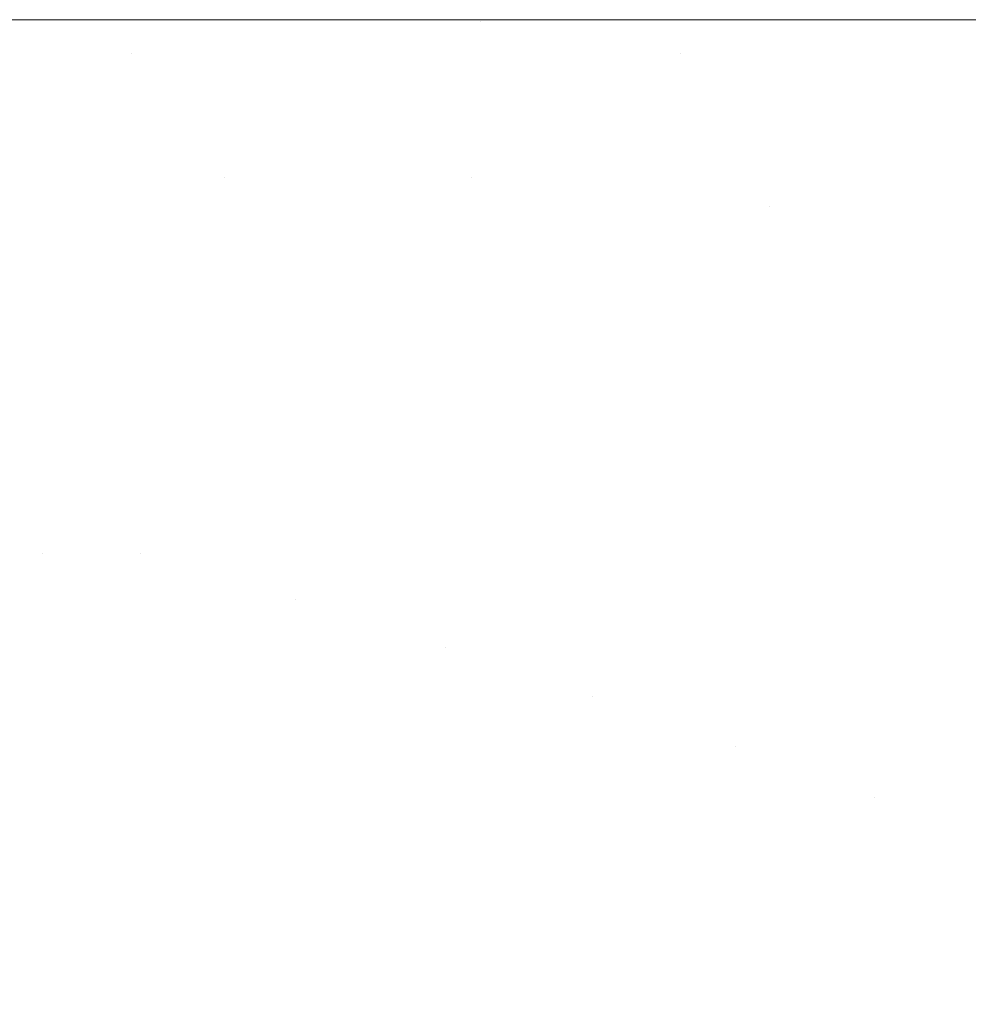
# Model space of a CAD drawing. Header units: centimetres. Extents: x -35.1 to 36.2, y 4.2 to 6.
# Tile 191 of 256: x -11.1457 to -11.1111, y 5.9642 to 6.0001. Entities that reach past the tile are written whole.
import ezdxf

# ---------------------------------------------------------------- set-up
doc = ezdxf.new("R2010")
doc.units = ezdxf.units.CM
doc.header["$LTSCALE"] = 2.54
doc.layers.add('Lucido design-1', color=7, linetype='Continuous')

# ---------------------------------------------------------------- blocks, each defined once
blk = doc.blocks.new('Gruppo-4-1')
at = {"color": 7, "linetype": 'Continuous', "lineweight": 9}
for points, invisible_edges in [([(-34.958478, 6.000021, -2312.419046), (-6.545495, 6.000089, -2312.42217), (-20.751986, 6.000089, -2312.42217)], 9), ([(-34.958478, 6.000021, -2312.419046), (36.07398, 6.000021, -2312.419046), (7.660997, 6.000089, -2312.42217), (-6.545495, 6.000089, -2312.42217)], 11), ([(-34.958478, 6.000021, -2312.419046), (-34.958478, 5.999993, -2312.417808), (36.07398, 5.999993, -2312.417808), (36.07398, 6.000021, -2312.419046)], 10), ([(36.07398, 5.999993, -2312.417808), (-34.958478, 5.999993, -2312.417808), (-34.958478, 5.999708, -2312.413454), (36.07398, 5.999708, -2312.413454)], 5), ([(-20.751986, 6.000089, -2312.42217), (-11.116703, 6.000089, -2312.637665), (-11.128906, 6.000089, -2312.641752)], 9), ([(-20.751986, 6.000089, -2312.42217), (-11.104026, 6.000089, -2312.63398), (-11.116703, 6.000089, -2312.637665)], 9), ([(-11.128906, 6.000089, -2312.641752), (-11.140605, 6.000089, -2312.646202), (-20.751986, 6.000089, -2312.42217)], 10), ([(-11.140605, 6.000089, -2312.646202), (-11.151778, 6.000089, -2312.650977), (-20.751986, 6.000089, -2312.42217)], 10), ([(-20.751986, 6.000089, -2312.42217), (-11.090912, 6.000089, -2312.630736), (-11.104026, 6.000089, -2312.63398)], 9), ([(-20.751986, 6.000089, -2312.42217), (-11.077409, 6.000089, -2312.627969), (-11.090912, 6.000089, -2312.630736)], 9), ([(-20.751986, 6.000089, -2312.42217), (-11.06357, 6.000089, -2312.625711), (-11.077409, 6.000089, -2312.627969)], 9), ([(-20.751986, 6.000089, -2312.42217), (-11.049459, 6.000089, -2312.62399), (-11.06357, 6.000089, -2312.625711)], 9), ([(-20.751986, 6.000089, -2312.42217), (-11.035145, 6.000089, -2312.622829), (-11.048963, 6.000089, -2312.62395)], 9), ([(-11.048963, 6.000089, -2312.62395), (-11.049459, 6.000089, -2312.62399), (-20.751986, 6.000089, -2312.42217)], 10), ([(-11.01345, 6.000089, -2312.62217), (-11.0207, 6.000089, -2312.622243), (-20.751986, 6.000089, -2312.42217), (-6.545495, 6.000089, -2312.42217)], 10), ([(-11.0207, 6.000089, -2312.622243), (-11.035145, 6.000089, -2312.622829), (-20.751986, 6.000089, -2312.42217)], 10), ([(-11.151778, 6.000089, -2312.650977), (-11.140605, 6.000089, -2312.646202), (-11.128856, 6.00004, -2312.645203), (-11.171467, 6.00004, -2312.664669)], 14), ([(-11.128856, 6.00004, -2312.645203), (-11.127027, 5.999894, -2312.648007), (-11.168964, 5.999894, -2312.667165), (-11.171467, 6.00004, -2312.664669)], 15), ([(-11.166467, 5.99965, -2312.669654), (-11.168964, 5.999894, -2312.667165), (-11.127027, 5.999894, -2312.648007), (-11.125204, 5.99965, -2312.650803)], 15), ([(-11.140605, 6.000089, -2312.646202), (-11.128906, 6.000089, -2312.641752), (-11.128856, 6.00004, -2312.645203)], 10), ([(-11.128856, 6.00004, -2312.645203), (-11.128906, 6.000089, -2312.641752), (-11.116703, 6.000089, -2312.637665)], 9), ([(-11.087191, 6.00004, -2312.633169), (-11.128856, 6.00004, -2312.645203), (-11.116703, 6.000089, -2312.637665), (-11.104026, 6.000089, -2312.63398)], 11), ([(-11.087191, 6.00004, -2312.633169), (-11.086023, 5.999894, -2312.636164), (-11.127027, 5.999894, -2312.648007), (-11.128856, 6.00004, -2312.645203)], 15), ([(-11.125204, 5.99965, -2312.650803), (-11.127027, 5.999894, -2312.648007), (-11.086023, 5.999894, -2312.636164), (-11.084858, 5.99965, -2312.63915)], 15), ([(36.07398, 5.999708, -2312.413454), (-34.958478, 5.999708, -2312.413454), (-34.958478, 5.999233, -2312.409117), (36.07398, 5.999233, -2312.409117)], 5), ([(-11.125204, 5.99965, -2312.650803), (-11.123388, 5.99931, -2312.653587), (-11.163981, 5.99931, -2312.672131), (-11.166467, 5.99965, -2312.669654)], 15), ([(-11.084858, 5.99965, -2312.63915), (-11.083698, 5.99931, -2312.642123), (-11.123388, 5.99931, -2312.653587), (-11.125204, 5.99965, -2312.650803)], 15), ([(36.07398, 5.999233, -2312.409117), (-34.958478, 5.999233, -2312.409117), (-34.958478, 5.998569, -2312.404805), (36.07398, 5.998569, -2312.404805)], 5), ([(-11.163981, 5.99931, -2312.672131), (-11.123388, 5.99931, -2312.653587), (-11.141593, 5.998875, -2312.664522)], 11), ([(-11.141593, 5.998875, -2312.664522), (-11.16151, 5.998875, -2312.674594), (-11.163981, 5.99931, -2312.672131)], 11), ([(-11.123388, 5.99931, -2312.653587), (-11.121584, 5.998875, -2312.656354), (-11.141593, 5.998875, -2312.664522)], 11), ([(-11.121584, 5.998875, -2312.656354), (-11.123388, 5.99931, -2312.653587), (-11.083698, 5.99931, -2312.642123), (-11.082545, 5.998875, -2312.645079)], 15), ([(-11.13947, 5.998346, -2312.667134), (-11.159057, 5.998346, -2312.677039), (-11.16151, 5.998875, -2312.674594), (-11.141593, 5.998875, -2312.664522)], 15), ([(-11.141593, 5.998875, -2312.664522), (-11.121584, 5.998875, -2312.656354), (-11.119792, 5.998346, -2312.659102), (-11.13947, 5.998346, -2312.667134)], 15), ([(-11.121584, 5.998875, -2312.656354), (-11.082545, 5.998875, -2312.645079), (-11.100351, 5.998346, -2312.652787)], 11), ([(-11.100351, 5.998346, -2312.652787), (-11.119792, 5.998346, -2312.659102), (-11.121584, 5.998875, -2312.656354)], 11), ([(36.07398, 5.998569, -2312.404805), (-34.958478, 5.998569, -2312.404805), (-34.958478, 5.997718, -2312.400526), (36.07398, 5.997718, -2312.400526)], 5), ([(-11.137365, 5.997724, -2312.669723), (-11.156625, 5.997724, -2312.679463), (-11.159057, 5.998346, -2312.677039), (-11.13947, 5.998346, -2312.667134)], 15), ([(-11.13947, 5.998346, -2312.667134), (-11.119792, 5.998346, -2312.659102), (-11.118016, 5.997724, -2312.661825), (-11.137365, 5.997724, -2312.669723)], 15), ([(-11.098899, 5.997724, -2312.655616), (-11.118016, 5.997724, -2312.661825), (-11.119792, 5.998346, -2312.659102), (-11.100351, 5.998346, -2312.652787)], 15), ([(36.07398, 5.997718, -2312.400526), (-34.958478, 5.997718, -2312.400526), (-34.958478, 5.996681, -2312.396288), (36.07398, 5.996681, -2312.396288)], 5), ([(-11.135282, 5.997012, -2312.672286), (-11.154218, 5.997012, -2312.681862), (-11.156625, 5.997724, -2312.679463), (-11.137365, 5.997724, -2312.669723)], 15), ([(-11.137365, 5.997724, -2312.669723), (-11.118016, 5.997724, -2312.661825), (-11.116258, 5.997012, -2312.664521), (-11.135282, 5.997012, -2312.672286)], 15), ([(-11.097463, 5.997012, -2312.658416), (-11.116258, 5.997012, -2312.664521), (-11.118016, 5.997724, -2312.661825), (-11.098899, 5.997724, -2312.655616)], 15), ([(-11.151839, 5.99621, -2312.684234), (-11.154218, 5.997012, -2312.681862), (-11.135282, 5.997012, -2312.672286), (-11.133223, 5.99621, -2312.67482)], 15), ([(-11.133223, 5.99621, -2312.67482), (-11.135282, 5.997012, -2312.672286), (-11.116258, 5.997012, -2312.664521), (-11.11452, 5.99621, -2312.667185)], 15), ([(-11.11452, 5.99621, -2312.667185), (-11.116258, 5.997012, -2312.664521), (-11.097463, 5.997012, -2312.658416), (-11.096043, 5.99621, -2312.661183)], 15), ([(36.07398, 5.996681, -2312.396288), (-34.958478, 5.996681, -2312.396288), (-34.958478, 5.99546, -2312.392099), (36.07398, 5.99546, -2312.392099)], 5), ([(-11.133223, 5.99621, -2312.67482), (-11.13119, 5.995322, -2312.67732), (-11.149491, 5.995322, -2312.686574), (-11.151839, 5.99621, -2312.684234)], 15), ([(-11.11452, 5.99621, -2312.667185), (-11.112805, 5.995322, -2312.669815), (-11.13119, 5.995322, -2312.67732), (-11.133223, 5.99621, -2312.67482)], 15), ([(-11.096043, 5.99621, -2312.661183), (-11.094641, 5.995322, -2312.663915), (-11.112805, 5.995322, -2312.669815), (-11.11452, 5.99621, -2312.667185)], 15), ([(36.07398, 5.99546, -2312.392099), (-34.958478, 5.99546, -2312.392099), (-34.958478, 5.994058, -2312.387968), (36.07398, 5.994058, -2312.387968)], 5), ([(-11.149491, 5.995322, -2312.686574), (-11.13119, 5.995322, -2312.67732), (-11.138214, 5.99435, -2312.68411)], 11), ([(-11.138214, 5.99435, -2312.68411), (-11.147176, 5.99435, -2312.688881), (-11.149491, 5.995322, -2312.686574)], 11), ([(-11.13119, 5.995322, -2312.67732), (-11.129187, 5.99435, -2312.679784), (-11.138214, 5.99435, -2312.68411)], 11), ([(-11.129187, 5.99435, -2312.679784), (-11.13119, 5.995322, -2312.67732), (-11.112805, 5.995322, -2312.669815), (-11.111115, 5.99435, -2312.672407)], 15), ([(-11.111115, 5.99435, -2312.672407), (-11.112805, 5.995322, -2312.669815), (-11.094641, 5.995322, -2312.663915), (-11.09326, 5.99435, -2312.666607)], 15), ([(36.07398, 5.994058, -2312.387968), (-34.958478, 5.994058, -2312.387968), (-34.958478, 5.992477, -2312.383902), (36.07398, 5.992477, -2312.383902)], 5), ([(-11.156027, 5.99435, -2312.69411), (-11.147176, 5.99435, -2312.688881), (-11.144899, 5.993296, -2312.691151), (-11.153599, 5.993296, -2312.696291)], 15), ([(-11.136089, 5.993296, -2312.686461), (-11.144899, 5.993296, -2312.691151), (-11.147176, 5.99435, -2312.688881), (-11.138214, 5.99435, -2312.68411)], 15), ([(-11.138214, 5.99435, -2312.68411), (-11.129187, 5.99435, -2312.679784), (-11.127216, 5.993296, -2312.682209), (-11.136089, 5.993296, -2312.686461)], 15), ([(-11.129187, 5.99435, -2312.679784), (-11.111115, 5.99435, -2312.672407), (-11.118324, 5.993296, -2312.67838)], 11), ([(-11.118324, 5.993296, -2312.67838), (-11.127216, 5.993296, -2312.682209), (-11.129187, 5.99435, -2312.679784)], 11), ([(-11.111115, 5.99435, -2312.672407), (-11.109452, 5.993296, -2312.674958), (-11.118324, 5.993296, -2312.67838)], 11), ([(-11.09326, 5.99435, -2312.666607), (-11.091901, 5.993296, -2312.669257), (-11.109452, 5.993296, -2312.674958), (-11.111115, 5.99435, -2312.672407)], 15), ([(-11.153599, 5.993296, -2312.696291), (-11.144899, 5.993296, -2312.691151), (-11.14266, 5.992164, -2312.693382), (-11.151212, 5.992164, -2312.698435)], 15), ([(-11.134, 5.992164, -2312.688772), (-11.14266, 5.992164, -2312.693382), (-11.144899, 5.993296, -2312.691151), (-11.136089, 5.993296, -2312.686461)], 15), ([(-11.136089, 5.993296, -2312.686461), (-11.127216, 5.993296, -2312.682209), (-11.125279, 5.992164, -2312.684592), (-11.134, 5.992164, -2312.688772)], 15), ([(-11.116538, 5.992164, -2312.680829), (-11.125279, 5.992164, -2312.684592), (-11.127216, 5.993296, -2312.682209), (-11.118324, 5.993296, -2312.67838)], 15), ([(-11.118324, 5.993296, -2312.67838), (-11.109452, 5.993296, -2312.674958), (-11.107817, 5.992164, -2312.677465), (-11.116538, 5.992164, -2312.680829)], 15), ([(36.07398, 5.992477, -2312.383902), (-34.958478, 5.992477, -2312.383902), (-34.958478, 5.990719, -2312.379908), (36.07398, 5.990719, -2312.379908)], 5), ([(-11.151212, 5.992164, -2312.698435), (-11.14266, 5.992164, -2312.693382), (-11.140464, 5.990955, -2312.695572), (-11.14887, 5.990955, -2312.700538)], 15), ([(-11.131951, 5.990955, -2312.69104), (-11.140464, 5.990955, -2312.695572), (-11.14266, 5.992164, -2312.693382), (-11.134, 5.992164, -2312.688772)], 15), ([(-11.134, 5.992164, -2312.688772), (-11.125279, 5.992164, -2312.684592), (-11.123378, 5.990955, -2312.686931), (-11.131951, 5.990955, -2312.69104)], 15), ([(-11.114786, 5.990955, -2312.683232), (-11.123378, 5.990955, -2312.686931), (-11.125279, 5.992164, -2312.684592), (-11.116538, 5.992164, -2312.680829)], 15), ([(-11.116538, 5.992164, -2312.680829), (-11.107817, 5.992164, -2312.677465), (-11.106213, 5.990955, -2312.679925), (-11.114786, 5.990955, -2312.683232)], 15), ([(-11.14887, 5.990955, -2312.700538), (-11.140464, 5.990955, -2312.695572), (-11.138311, 5.989674, -2312.697717), (-11.146575, 5.989674, -2312.7026)], 15), ([(-11.129943, 5.989674, -2312.693262), (-11.138311, 5.989674, -2312.697717), (-11.140464, 5.990955, -2312.695572), (-11.131951, 5.990955, -2312.69104)], 15), ([(-11.131951, 5.990955, -2312.69104), (-11.123378, 5.990955, -2312.686931), (-11.121515, 5.989674, -2312.689223), (-11.129943, 5.989674, -2312.693262)], 15), ([(-11.113068, 5.989674, -2312.685587), (-11.121515, 5.989674, -2312.689223), (-11.123378, 5.990955, -2312.686931), (-11.114786, 5.990955, -2312.683232)], 15), ([(-11.114786, 5.990955, -2312.683232), (-11.106213, 5.990955, -2312.679925), (-11.104641, 5.989674, -2312.682336), (-11.113068, 5.989674, -2312.685587)], 15), ([(36.07398, 5.990719, -2312.379908), (-34.958478, 5.990719, -2312.379908), (-34.958478, 5.98879, -2312.375995), (36.07398, 5.98879, -2312.375995)], 5), ([(-11.144329, 5.988324, -2312.704617), (-11.152303, 5.988324, -2312.709846), (-11.154686, 5.989674, -2312.707918), (-11.146575, 5.989674, -2312.7026)], 15), ([(-11.146575, 5.989674, -2312.7026), (-11.138311, 5.989674, -2312.697717), (-11.136204, 5.988324, -2312.699817), (-11.144329, 5.988324, -2312.704617)], 15), ([(-11.127977, 5.988324, -2312.695437), (-11.136204, 5.988324, -2312.699817), (-11.138311, 5.989674, -2312.697717), (-11.129943, 5.989674, -2312.693262)], 15), ([(-11.129943, 5.989674, -2312.693262), (-11.121515, 5.989674, -2312.689223), (-11.119691, 5.988324, -2312.691467), (-11.127977, 5.988324, -2312.695437)], 15), ([(-11.111388, 5.988324, -2312.687891), (-11.119691, 5.988324, -2312.691467), (-11.121515, 5.989674, -2312.689223), (-11.113068, 5.989674, -2312.685587)], 15), ([(-11.113068, 5.989674, -2312.685587), (-11.104641, 5.989674, -2312.682336), (-11.103102, 5.988324, -2312.684695), (-11.111388, 5.988324, -2312.687891)], 15), ([(36.07398, 5.98879, -2312.375995), (-34.958478, 5.98879, -2312.375995), (-34.958478, 5.986691, -2312.37217), (36.07398, 5.986691, -2312.37217)], 5), ([(-11.149975, 5.986907, -2312.71173), (-11.152303, 5.988324, -2312.709846), (-11.144329, 5.988324, -2312.704617), (-11.142134, 5.986907, -2312.706589)], 15), ([(-11.142134, 5.986907, -2312.706589), (-11.144329, 5.988324, -2312.704617), (-11.136204, 5.988324, -2312.699817), (-11.134146, 5.986907, -2312.701869)], 15), ([(-11.134146, 5.986907, -2312.701869), (-11.136204, 5.988324, -2312.699817), (-11.127977, 5.988324, -2312.695437), (-11.126056, 5.986907, -2312.697563)], 15), ([(-11.126056, 5.986907, -2312.697563), (-11.127977, 5.988324, -2312.695437), (-11.119691, 5.988324, -2312.691467), (-11.11791, 5.986907, -2312.693658)], 15), ([(-11.109745, 5.986907, -2312.690143), (-11.11791, 5.986907, -2312.693658), (-11.119691, 5.988324, -2312.691467), (-11.111388, 5.988324, -2312.687891)], 15), ([(-11.111388, 5.988324, -2312.687891), (-11.103102, 5.988324, -2312.684695), (-11.101598, 5.986907, -2312.687), (-11.109745, 5.986907, -2312.690143)], 15), ([(-11.142134, 5.986907, -2312.706589), (-11.139992, 5.985428, -2312.708512), (-11.147702, 5.985428, -2312.713568), (-11.149975, 5.986907, -2312.71173)], 15), ([(-11.134146, 5.986907, -2312.701869), (-11.132137, 5.985428, -2312.703871), (-11.139992, 5.985428, -2312.708512), (-11.142134, 5.986907, -2312.706589)], 15), ([(-11.126056, 5.986907, -2312.697563), (-11.124182, 5.985428, -2312.699637), (-11.132137, 5.985428, -2312.703871), (-11.134146, 5.986907, -2312.701869)], 15), ([(-11.11791, 5.986907, -2312.693658), (-11.116171, 5.985428, -2312.695798), (-11.124182, 5.985428, -2312.699637), (-11.126056, 5.986907, -2312.697563)], 15), ([(-11.108142, 5.985428, -2312.69234), (-11.116171, 5.985428, -2312.695798), (-11.11791, 5.986907, -2312.693658), (-11.109745, 5.986907, -2312.690143)], 15), ([(36.07398, 5.986691, -2312.37217), (-34.958478, 5.986691, -2312.37217), (-34.958478, 5.984428, -2312.36844), (36.07398, 5.984428, -2312.36844)], 5), ([(-11.152879, 5.983889, -2312.720744), (-11.155218, 5.985428, -2312.719043), (-11.147702, 5.985428, -2312.713568), (-11.145488, 5.983889, -2312.715359)], 15), ([(-11.145488, 5.983889, -2312.715359), (-11.147702, 5.985428, -2312.713568), (-11.139992, 5.985428, -2312.708512), (-11.137905, 5.983889, -2312.710387)], 15), ([(-11.137905, 5.983889, -2312.710387), (-11.139992, 5.985428, -2312.708512), (-11.132137, 5.985428, -2312.703871), (-11.130179, 5.983889, -2312.705823)], 15), ([(-11.130179, 5.983889, -2312.705823), (-11.132137, 5.985428, -2312.703871), (-11.124182, 5.985428, -2312.699637), (-11.122356, 5.983889, -2312.701658)], 15), ([(-11.122356, 5.983889, -2312.701658), (-11.124182, 5.985428, -2312.699637), (-11.116171, 5.985428, -2312.695798), (-11.114477, 5.983889, -2312.697882)], 15), ([(-11.10658, 5.983889, -2312.694482), (-11.114477, 5.983889, -2312.697882), (-11.116171, 5.985428, -2312.695798), (-11.108142, 5.985428, -2312.69234)], 15), ([(36.07398, 5.984428, -2312.36844), (-34.958478, 5.984428, -2312.36844), (-34.958478, 5.982004, -2312.364812), (36.07398, 5.982004, -2312.364812)], 5), ([(-11.145488, 5.983889, -2312.715359), (-11.143333, 5.982295, -2312.717103), (-11.150603, 5.982295, -2312.722399), (-11.152879, 5.983889, -2312.720744)], 15), ([(-11.137905, 5.983889, -2312.710387), (-11.135874, 5.982295, -2312.712212), (-11.143333, 5.982295, -2312.717103), (-11.145488, 5.983889, -2312.715359)], 15), ([(-11.130179, 5.983889, -2312.705823), (-11.128274, 5.982295, -2312.707722), (-11.135874, 5.982295, -2312.712212), (-11.137905, 5.983889, -2312.710387)], 15), ([(-11.122356, 5.983889, -2312.701658), (-11.120578, 5.982295, -2312.703625), (-11.128274, 5.982295, -2312.707722), (-11.130179, 5.983889, -2312.705823)], 15), ([(-11.114477, 5.983889, -2312.697882), (-11.112828, 5.982295, -2312.699911), (-11.120578, 5.982295, -2312.703625), (-11.122356, 5.983889, -2312.701658)], 15), ([(-11.10506, 5.982295, -2312.696566), (-11.112828, 5.982295, -2312.699911), (-11.114477, 5.983889, -2312.697882), (-11.10658, 5.983889, -2312.694482)], 15), ([(-11.150603, 5.982295, -2312.722399), (-11.143333, 5.982295, -2312.717103), (-11.144842, 5.980649, -2312.721352)], 11), ([(-11.144842, 5.980649, -2312.721352), (-11.148392, 5.980649, -2312.724008), (-11.150603, 5.982295, -2312.722399)], 11), ([(-11.143333, 5.982295, -2312.717103), (-11.141239, 5.980649, -2312.718797), (-11.144842, 5.980649, -2312.721352)], 11), ([(-11.141239, 5.980649, -2312.718797), (-11.143333, 5.982295, -2312.717103), (-11.135874, 5.982295, -2312.712212), (-11.1339, 5.980649, -2312.713985)], 15), ([(-11.1339, 5.980649, -2312.713985), (-11.135874, 5.982295, -2312.712212), (-11.128274, 5.982295, -2312.707722), (-11.126422, 5.980649, -2312.709567)], 15), ([(-11.126422, 5.980649, -2312.709567), (-11.128274, 5.982295, -2312.707722), (-11.120578, 5.982295, -2312.703625), (-11.118851, 5.980649, -2312.705536)], 15), ([(-11.118851, 5.980649, -2312.705536), (-11.120578, 5.982295, -2312.703625), (-11.112828, 5.982295, -2312.699911), (-11.111225, 5.980649, -2312.701882)], 15), ([(-11.111225, 5.980649, -2312.701882), (-11.112828, 5.982295, -2312.699911), (-11.10506, 5.982295, -2312.696566), (-11.103583, 5.980649, -2312.698591)], 15), ([(36.07398, 5.982004, -2312.364812), (-34.958478, 5.982004, -2312.364812), (-34.958478, 5.979424, -2312.361294), (36.07398, 5.979424, -2312.361294)], 5), ([(-11.142752, 5.978953, -2312.722956), (-11.146246, 5.978953, -2312.725569), (-11.148392, 5.980649, -2312.724008), (-11.144842, 5.980649, -2312.721352)], 15), ([(-11.144842, 5.980649, -2312.721352), (-11.141239, 5.980649, -2312.718797), (-11.139206, 5.978953, -2312.720441), (-11.142752, 5.978953, -2312.722956)], 15), ([(-11.141239, 5.980649, -2312.718797), (-11.1339, 5.980649, -2312.713985), (-11.135615, 5.978953, -2312.718024)], 11), ([(-11.135615, 5.978953, -2312.718024), (-11.139206, 5.978953, -2312.720441), (-11.141239, 5.980649, -2312.718797)], 11), ([(-11.1339, 5.980649, -2312.713985), (-11.131984, 5.978953, -2312.715705), (-11.135615, 5.978953, -2312.718024)], 11), ([(-11.126422, 5.980649, -2312.709567), (-11.124626, 5.978953, -2312.711358), (-11.131984, 5.978953, -2312.715705), (-11.1339, 5.980649, -2312.713985)], 15), ([(-11.118851, 5.980649, -2312.705536), (-11.117175, 5.978953, -2312.707391), (-11.124626, 5.978953, -2312.711358), (-11.126422, 5.980649, -2312.709567)], 15), ([(-11.111225, 5.980649, -2312.701882), (-11.10967, 5.978953, -2312.703795), (-11.117175, 5.978953, -2312.707391), (-11.118851, 5.980649, -2312.705536)], 15), ([(-11.103583, 5.980649, -2312.698591), (-11.10215, 5.978953, -2312.700557), (-11.10967, 5.978953, -2312.703795), (-11.111225, 5.980649, -2312.701882)], 15), ([(36.07398, 5.979424, -2312.361294), (-34.958478, 5.979424, -2312.361294), (-34.958478, 5.976693, -2312.357891), (36.07398, 5.976693, -2312.357891)], 5), ([(-11.149682, 5.978953, -2312.728281), (-11.146246, 5.978953, -2312.725569), (-11.144166, 5.977213, -2312.727082), (-11.147549, 5.977213, -2312.729752)], 15), ([(-11.140727, 5.977213, -2312.72451), (-11.144166, 5.977213, -2312.727082), (-11.146246, 5.978953, -2312.725569), (-11.142752, 5.978953, -2312.722956)], 15), ([(-11.142752, 5.978953, -2312.722956), (-11.139206, 5.978953, -2312.720441), (-11.137237, 5.977213, -2312.722034), (-11.140727, 5.977213, -2312.72451)], 15), ([(-11.133702, 5.977213, -2312.719655), (-11.137237, 5.977213, -2312.722034), (-11.139206, 5.978953, -2312.720441), (-11.135615, 5.978953, -2312.718024)], 15), ([(-11.135615, 5.978953, -2312.718024), (-11.131984, 5.978953, -2312.715705), (-11.130128, 5.977213, -2312.717372), (-11.133702, 5.977213, -2312.719655)], 15), ([(-11.130128, 5.977213, -2312.717372), (-11.131984, 5.978953, -2312.715705), (-11.124626, 5.978953, -2312.711358), (-11.122885, 5.977213, -2312.713093)], 15), ([(-11.122885, 5.977213, -2312.713093), (-11.124626, 5.978953, -2312.711358), (-11.117175, 5.978953, -2312.707391), (-11.11555, 5.977213, -2312.709189)], 15), ([(-11.11555, 5.977213, -2312.709189), (-11.117175, 5.978953, -2312.707391), (-11.10967, 5.978953, -2312.703795), (-11.108163, 5.977213, -2312.705649)], 15), ([(-11.145484, 5.975431, -2312.731175), (-11.148752, 5.975431, -2312.733898), (-11.150868, 5.977213, -2312.732518), (-11.147549, 5.977213, -2312.729752)], 15), ([(-11.147549, 5.977213, -2312.729752), (-11.144166, 5.977213, -2312.727082), (-11.142153, 5.975431, -2312.728546), (-11.145484, 5.975431, -2312.731175)], 15), ([(-11.138767, 5.975431, -2312.726013), (-11.142153, 5.975431, -2312.728546), (-11.144166, 5.977213, -2312.727082), (-11.140727, 5.977213, -2312.72451)], 15), ([(-11.140727, 5.977213, -2312.72451), (-11.137237, 5.977213, -2312.722034), (-11.135331, 5.975431, -2312.723576), (-11.138767, 5.975431, -2312.726013)], 15), ([(-11.13185, 5.975431, -2312.721234), (-11.135331, 5.975431, -2312.723576), (-11.137237, 5.977213, -2312.722034), (-11.133702, 5.977213, -2312.719655)], 15), ([(-11.133702, 5.977213, -2312.719655), (-11.130128, 5.977213, -2312.717372), (-11.128331, 5.975431, -2312.718986), (-11.13185, 5.975431, -2312.721234)], 15), ([(-11.130128, 5.977213, -2312.717372), (-11.122885, 5.977213, -2312.713093), (-11.124779, 5.975431, -2312.716833)], 11), ([(-11.124779, 5.975431, -2312.716833), (-11.128331, 5.975431, -2312.718986), (-11.130128, 5.977213, -2312.717372)], 11), ([(-11.122885, 5.977213, -2312.713093), (-11.1212, 5.975431, -2312.714773), (-11.124779, 5.975431, -2312.716833)], 11), ([(-11.11555, 5.977213, -2312.709189), (-11.113978, 5.975431, -2312.710928), (-11.1212, 5.975431, -2312.714773), (-11.122885, 5.977213, -2312.713093)], 15), ([(-11.108163, 5.977213, -2312.705649), (-11.106705, 5.975431, -2312.707443), (-11.113978, 5.975431, -2312.710928), (-11.11555, 5.977213, -2312.709189)], 15), ([(36.07398, 5.976693, -2312.357891), (-34.958478, 5.976693, -2312.357891), (-34.958478, 5.973816, -2312.354611), (36.07398, 5.973816, -2312.354611)], 5), ([(-11.143488, 5.973611, -2312.73255), (-11.146707, 5.973611, -2312.735232), (-11.148752, 5.975431, -2312.733898), (-11.145484, 5.975431, -2312.731175)], 15), ([(-11.145484, 5.975431, -2312.731175), (-11.142153, 5.975431, -2312.728546), (-11.140208, 5.973611, -2312.729961), (-11.143488, 5.973611, -2312.73255)], 15), ([(-11.136873, 5.973611, -2312.727466), (-11.140208, 5.973611, -2312.729961), (-11.142153, 5.975431, -2312.728546), (-11.138767, 5.975431, -2312.726013)], 15), ([(-11.138767, 5.975431, -2312.726013), (-11.135331, 5.975431, -2312.723576), (-11.133489, 5.973611, -2312.725066), (-11.136873, 5.973611, -2312.727466)], 15), ([(-11.130061, 5.973611, -2312.722759), (-11.133489, 5.973611, -2312.725066), (-11.135331, 5.975431, -2312.723576), (-11.13185, 5.975431, -2312.721234)], 15), ([(-11.13185, 5.975431, -2312.721234), (-11.128331, 5.975431, -2312.718986), (-11.126595, 5.973611, -2312.720545), (-11.130061, 5.973611, -2312.722759)], 15), ([(-11.123097, 5.973611, -2312.718425), (-11.126595, 5.973611, -2312.720545), (-11.128331, 5.975431, -2312.718986), (-11.124779, 5.975431, -2312.716833)], 15), ([(-11.124779, 5.975431, -2312.716833), (-11.1212, 5.975431, -2312.714773), (-11.119571, 5.973611, -2312.716396), (-11.123097, 5.973611, -2312.718425)], 15), ([(-11.119571, 5.973611, -2312.716396), (-11.1212, 5.975431, -2312.714773), (-11.113978, 5.975431, -2312.710928), (-11.112459, 5.973611, -2312.712609)], 15), ([(-11.112459, 5.973611, -2312.712609), (-11.113978, 5.975431, -2312.710928), (-11.106705, 5.975431, -2312.707443), (-11.105296, 5.973611, -2312.709177)], 15), ([(36.07398, 5.973607, -2312.354392), (36.07398, 5.973816, -2312.354611), (-34.958478, 5.973816, -2312.354611), (-34.958478, 5.973607, -2312.354392)], 10), ([(36.07398, 5.971742, -2312.352444), (36.07398, 5.973607, -2312.354392), (-34.958478, 5.973607, -2312.354392), (-34.958478, 5.971742, -2312.352444)], 10), ([(-11.149859, 5.973611, -2312.738008), (-11.146707, 5.973611, -2312.735232), (-11.144734, 5.971757, -2312.73652), (-11.147839, 5.971757, -2312.739254)], 15), ([(-11.141563, 5.971757, -2312.733877), (-11.144734, 5.971757, -2312.73652), (-11.146707, 5.973611, -2312.735232), (-11.143488, 5.973611, -2312.73255)], 15), ([(-11.143488, 5.973611, -2312.73255), (-11.140208, 5.973611, -2312.729961), (-11.138331, 5.971757, -2312.731327), (-11.141563, 5.971757, -2312.733877)], 15), ([(-11.135046, 5.971757, -2312.728869), (-11.138331, 5.971757, -2312.731327), (-11.140208, 5.973611, -2312.729961), (-11.136873, 5.973611, -2312.727466)], 15), ([(-11.136873, 5.973611, -2312.727466), (-11.133489, 5.973611, -2312.725066), (-11.131711, 5.971757, -2312.726504), (-11.135046, 5.971757, -2312.728869)], 15), ([(-11.128334, 5.971757, -2312.724231), (-11.131711, 5.971757, -2312.726504), (-11.133489, 5.973611, -2312.725066), (-11.130061, 5.973611, -2312.722759)], 15), ([(-11.130061, 5.973611, -2312.722759), (-11.126595, 5.973611, -2312.720545), (-11.12492, 5.971757, -2312.72205), (-11.128334, 5.971757, -2312.724231)], 15), ([(-11.121473, 5.971757, -2312.719961), (-11.12492, 5.971757, -2312.72205), (-11.126595, 5.973611, -2312.720545), (-11.123097, 5.973611, -2312.718425)], 15), ([(-11.123097, 5.973611, -2312.718425), (-11.119571, 5.973611, -2312.716396), (-11.118, 5.971757, -2312.717962), (-11.121473, 5.971757, -2312.719961)], 15), ([(-11.119571, 5.973611, -2312.716396), (-11.112459, 5.973611, -2312.712609), (-11.114505, 5.971757, -2312.716053)], 11), ([(-11.114505, 5.971757, -2312.716053), (-11.118, 5.971757, -2312.717962), (-11.119571, 5.973611, -2312.716396)], 11), ([(-11.112459, 5.973611, -2312.712609), (-11.110993, 5.971757, -2312.714232), (-11.114505, 5.971757, -2312.716053)], 11), ([(-11.105296, 5.973611, -2312.709177), (-11.103936, 5.971757, -2312.71085), (-11.110993, 5.971757, -2312.714232), (-11.112459, 5.973611, -2312.712609)], 15), ([(-34.958478, 5.971742, -2312.352444), (-34.958478, 5.970799, -2312.351459), (36.07398, 5.970799, -2312.351459), (36.07398, 5.971742, -2312.352444)], 10), ([(-11.147839, 5.971757, -2312.739254), (-11.144734, 5.971757, -2312.73652), (-11.142832, 5.969871, -2312.73776), (-11.145892, 5.969871, -2312.740455)], 15), ([(-11.139707, 5.969871, -2312.735156), (-11.142832, 5.969871, -2312.73776), (-11.144734, 5.971757, -2312.73652), (-11.141563, 5.971757, -2312.733877)], 15), ([(-11.141563, 5.971757, -2312.733877), (-11.138331, 5.971757, -2312.731327), (-11.136522, 5.969871, -2312.732642), (-11.139707, 5.969871, -2312.735156)], 15), ([(-11.133284, 5.969871, -2312.73022), (-11.136522, 5.969871, -2312.732642), (-11.138331, 5.971757, -2312.731327), (-11.135046, 5.971757, -2312.728869)], 15), ([(-11.135046, 5.971757, -2312.728869), (-11.131711, 5.971757, -2312.726504), (-11.129998, 5.969871, -2312.727889), (-11.133284, 5.969871, -2312.73022)], 15), ([(-11.12667, 5.969871, -2312.72565), (-11.129998, 5.969871, -2312.727889), (-11.131711, 5.971757, -2312.726504), (-11.128334, 5.971757, -2312.724231)], 15), ([(-11.128334, 5.971757, -2312.724231), (-11.12492, 5.971757, -2312.72205), (-11.123305, 5.969871, -2312.723501), (-11.12667, 5.969871, -2312.72565)], 15), ([(-11.119908, 5.969871, -2312.721441), (-11.123305, 5.969871, -2312.723501), (-11.12492, 5.971757, -2312.72205), (-11.121473, 5.971757, -2312.719961)], 15), ([(-11.121473, 5.971757, -2312.719961), (-11.118, 5.971757, -2312.717962), (-11.116485, 5.969871, -2312.719472), (-11.119908, 5.969871, -2312.721441)], 15), ([(-11.113041, 5.969871, -2312.71759), (-11.116485, 5.969871, -2312.719472), (-11.118, 5.971757, -2312.717962), (-11.114505, 5.971757, -2312.716053)], 15), ([(-11.114505, 5.971757, -2312.716053), (-11.110993, 5.971757, -2312.714232), (-11.10958, 5.969871, -2312.715795), (-11.113041, 5.969871, -2312.71759)], 15), ([(36.07398, 5.970799, -2312.351459), (-34.958478, 5.970799, -2312.351459), (-34.958478, 5.967648, -2312.348442), (36.07398, 5.967648, -2312.348442)], 5), ([(-11.144019, 5.967958, -2312.741611), (-11.146965, 5.967958, -2312.744357), (-11.148881, 5.969871, -2312.74324), (-11.145892, 5.969871, -2312.740455)], 15), ([(-11.145892, 5.969871, -2312.740455), (-11.142832, 5.969871, -2312.73776), (-11.141002, 5.967958, -2312.738954), (-11.144019, 5.967958, -2312.741611)], 15), ([(-11.137921, 5.967958, -2312.736387), (-11.141002, 5.967958, -2312.738954), (-11.142832, 5.969871, -2312.73776), (-11.139707, 5.969871, -2312.735156)], 15), ([(-11.139707, 5.969871, -2312.735156), (-11.136522, 5.969871, -2312.732642), (-11.134782, 5.967958, -2312.733909), (-11.137921, 5.967958, -2312.736387)], 15), ([(-11.131589, 5.967958, -2312.731521), (-11.134782, 5.967958, -2312.733909), (-11.136522, 5.969871, -2312.732642), (-11.133284, 5.969871, -2312.73022)], 15), ([(-11.133284, 5.969871, -2312.73022), (-11.129998, 5.969871, -2312.727889), (-11.12835, 5.967958, -2312.729223), (-11.131589, 5.967958, -2312.731521)], 15), ([(-11.125069, 5.967958, -2312.727015), (-11.12835, 5.967958, -2312.729223), (-11.129998, 5.969871, -2312.727889), (-11.12667, 5.969871, -2312.72565)], 15), ([(-11.12667, 5.969871, -2312.72565), (-11.123305, 5.969871, -2312.723501), (-11.121751, 5.967958, -2312.724896), (-11.125069, 5.967958, -2312.727015)], 15), ([(-11.118403, 5.967958, -2312.722866), (-11.121751, 5.967958, -2312.724896), (-11.123305, 5.969871, -2312.723501), (-11.119908, 5.969871, -2312.721441)], 15), ([(-11.119908, 5.969871, -2312.721441), (-11.116485, 5.969871, -2312.719472), (-11.115028, 5.967958, -2312.720924), (-11.118403, 5.967958, -2312.722866)], 15), ([(-11.111632, 5.967958, -2312.719069), (-11.115028, 5.967958, -2312.720924), (-11.116485, 5.969871, -2312.719472), (-11.113041, 5.969871, -2312.71759)], 15), ([(-11.113041, 5.969871, -2312.71759), (-11.10958, 5.969871, -2312.715795), (-11.10822, 5.967958, -2312.7173), (-11.111632, 5.967958, -2312.719069)], 15), ([(-11.149835, 5.967958, -2312.74719), (-11.146965, 5.967958, -2312.744357), (-11.145125, 5.966019, -2312.745429), (-11.147955, 5.966019, -2312.748223)], 15), ([(-11.142219, 5.966019, -2312.742722), (-11.145125, 5.966019, -2312.745429), (-11.146965, 5.967958, -2312.744357), (-11.144019, 5.967958, -2312.741611)], 15), ([(-11.144019, 5.967958, -2312.741611), (-11.141002, 5.967958, -2312.738954), (-11.139244, 5.966019, -2312.740101), (-11.142219, 5.966019, -2312.742722)], 15), ([(-11.136205, 5.966019, -2312.737569), (-11.139244, 5.966019, -2312.740101), (-11.141002, 5.967958, -2312.738954), (-11.137921, 5.967958, -2312.736387)], 15), ([(-11.137921, 5.967958, -2312.736387), (-11.134782, 5.967958, -2312.733909), (-11.133109, 5.966019, -2312.735125), (-11.136205, 5.966019, -2312.737569)], 15), ([(-11.129961, 5.966019, -2312.73277), (-11.133109, 5.966019, -2312.735125), (-11.134782, 5.967958, -2312.733909), (-11.131589, 5.967958, -2312.731521)], 15), ([(-11.131589, 5.967958, -2312.731521), (-11.12835, 5.967958, -2312.729223), (-11.126766, 5.966019, -2312.730504), (-11.129961, 5.966019, -2312.73277)], 15), ([(-11.12353, 5.966019, -2312.728327), (-11.126766, 5.966019, -2312.730504), (-11.12835, 5.967958, -2312.729223), (-11.125069, 5.967958, -2312.727015)], 15), ([(-11.125069, 5.967958, -2312.727015), (-11.121751, 5.967958, -2312.724896), (-11.120258, 5.966019, -2312.726237), (-11.12353, 5.966019, -2312.728327)], 15), ([(-11.116956, 5.966019, -2312.724235), (-11.120258, 5.966019, -2312.726237), (-11.121751, 5.967958, -2312.724896), (-11.118403, 5.967958, -2312.722866)], 15), ([(-11.118403, 5.967958, -2312.722866), (-11.115028, 5.967958, -2312.720924), (-11.113628, 5.966019, -2312.72232), (-11.116956, 5.966019, -2312.724235)], 15), ([(-11.110279, 5.966019, -2312.72049), (-11.113628, 5.966019, -2312.72232), (-11.115028, 5.967958, -2312.720924), (-11.111632, 5.967958, -2312.719069)], 15), ([(-11.111632, 5.967958, -2312.719069), (-11.10822, 5.967958, -2312.7173), (-11.106914, 5.966019, -2312.718746), (-11.110279, 5.966019, -2312.72049)], 15), ([(36.07398, 5.967648, -2312.348442), (-34.958478, 5.967648, -2312.348442), (-34.958478, 5.964367, -2312.345566), (36.07398, 5.964367, -2312.345566)], 5), ([(-11.147955, 5.966019, -2312.748223), (-11.145125, 5.966019, -2312.745429), (-11.143358, 5.96406, -2312.746459), (-11.146151, 5.96406, -2312.749215)], 15), ([(-11.140492, 5.96406, -2312.743787), (-11.143358, 5.96406, -2312.746459), (-11.145125, 5.966019, -2312.745429), (-11.142219, 5.966019, -2312.742722)], 15), ([(-11.142219, 5.966019, -2312.742722), (-11.139244, 5.966019, -2312.740101), (-11.137557, 5.96406, -2312.741202), (-11.140492, 5.96406, -2312.743787)], 15), ([(-11.134559, 5.96406, -2312.738704), (-11.137557, 5.96406, -2312.741202), (-11.139244, 5.966019, -2312.740101), (-11.136205, 5.966019, -2312.737569)], 15), ([(-11.136205, 5.966019, -2312.737569), (-11.133109, 5.966019, -2312.735125), (-11.131504, 5.96406, -2312.736293), (-11.134559, 5.96406, -2312.738704)], 15), ([(-11.128398, 5.96406, -2312.73397), (-11.131504, 5.96406, -2312.736293), (-11.133109, 5.966019, -2312.735125), (-11.129961, 5.966019, -2312.73277)], 15), ([(-11.129961, 5.966019, -2312.73277), (-11.126766, 5.966019, -2312.730504), (-11.125246, 5.96406, -2312.731734), (-11.128398, 5.96406, -2312.73397)], 15), ([(-11.122053, 5.96406, -2312.729585), (-11.125246, 5.96406, -2312.731734), (-11.126766, 5.966019, -2312.730504), (-11.12353, 5.966019, -2312.728327)], 15), ([(-11.12353, 5.966019, -2312.728327), (-11.120258, 5.966019, -2312.726237), (-11.118825, 5.96406, -2312.727524), (-11.122053, 5.96406, -2312.729585)], 15), ([(-11.115567, 5.96406, -2312.725549), (-11.118825, 5.96406, -2312.727524), (-11.120258, 5.966019, -2312.726237), (-11.116956, 5.966019, -2312.724235)], 15), ([(-11.116956, 5.966019, -2312.724235), (-11.113628, 5.966019, -2312.72232), (-11.112284, 5.96406, -2312.723659), (-11.115567, 5.96406, -2312.725549)], 15), ([(-11.10898, 5.96406, -2312.721854), (-11.112284, 5.96406, -2312.723659), (-11.113628, 5.966019, -2312.72232), (-11.110279, 5.966019, -2312.72049)], 15), ([(36.07398, 5.964367, -2312.345566), (-34.958478, 5.964367, -2312.345566), (-34.958478, 5.960965, -2312.342835), (36.07398, 5.960965, -2312.342835)], 5)]:
    blk.add_3dface(points, dxfattribs=dict(at, invisible_edges=invisible_edges))

msp = doc.modelspace()

# ---------------------------------------------------------------- block references
at = {"layer": 'Lucido design-1', "color": 7}
msp.add_blockref('Gruppo-4-1', (0, 0), dxfattribs=at)

doc.saveas('drawing.dxf')
